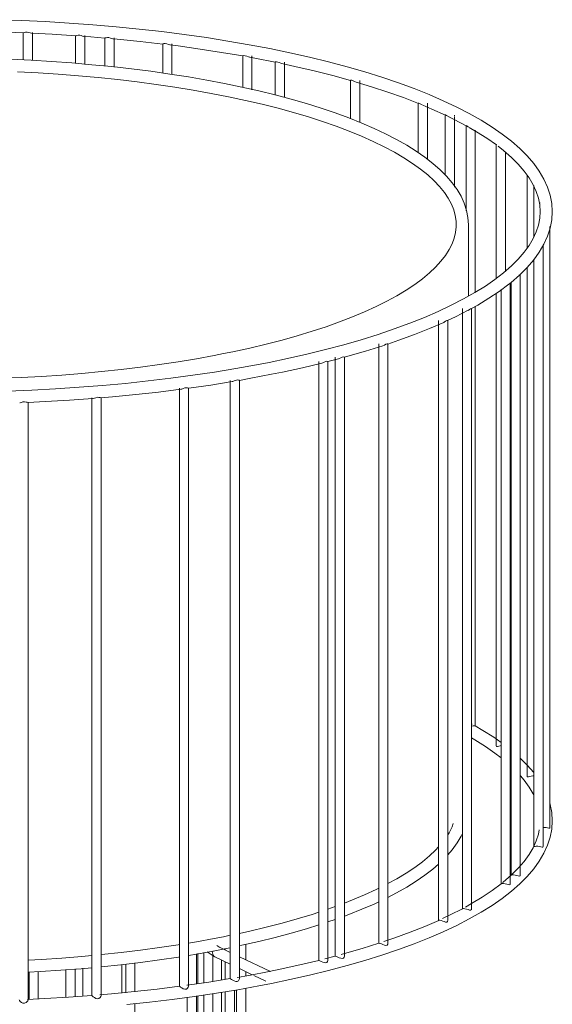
# Model space of a CAD drawing. Header units: millimetres. Extents: x -3269 to -1326, y 696 to 6709.
# Tile 10 of 11: x -2304 to -2129, y 3072 to 3395. Entities that reach past the tile are written whole.
import ezdxf

# ---------------------------------------------------------------- set-up
doc = ezdxf.new("R2010")
doc.units = ezdxf.units.MM
doc.layers.add('E-LITE-EQPM', color=7, linetype='Continuous', lineweight=20)

# ---------------------------------------------------------------- blocks, each defined once
blk = doc.blocks.new('29307 - 29307 LINDA White table lamp-433246-Isometrico 2 PDF')
at = {"layer": 'E-LITE-EQPM', "color": 251, "lineweight": 9, "true_color": 0x636466}
for p, q in [((3824.1, 3390.76), (3824.1, 3381.81)), ((3827.1, 3381.67), (3827.1, 3390.76)), ((3841.29, 3389.77), (3841.29, 3380.64)), ((3843.6, 3389.63), (3843.98, 3389.55)), ((3850.9, 3389), (3843.96, 3389.56)), ((3844.29, 3380.36), (3844.29, 3389.78)), ((3850.88, 3389.01), (3850.88, 3379.75)), ((3853.2, 3388.83), (3853.57, 3388.76)), ((3853.88, 3379.48), (3853.88, 3389.01)), ((3869.84, 3387.03), (3869.84, 3377.45)), ((3872.16, 3386.75), (3872.34, 3386.72)), ((3872.84, 3376.99), (3872.84, 3387.04)), ((3896.07, 3383.13), (3896.07, 3372.75)), ((3899.07, 3372.05), (3899.07, 3383.13)), ((3906.73, 3381.09), (3906.73, 3370.27)), ((3909.73, 3369.47), (3909.73, 3381.09)), ((3931.43, 3375.1), (3931.43, 3362.48)), ((3934.43, 3361.28), (3934.43, 3375.11)), ((3953.66, 3367.6), (3953.66, 3351.36)), ((3956.66, 3349.13), (3956.66, 3367.6)), ((3962.48, 3363.76), (3962.48, 3344.01)), ((3965.48, 3363.44), (3965.48, 3363.76)), ((3965.48, 3340.05), (3965.48, 3363.29)), ((3969.3, 3360.28), (3969.3, 3360.29)), ((3969.3, 3360.28), (3969.3, 3332.36)), ((3972.3, 3305.61), (3972.3, 3358.75)), ((3979.23, 3353.96), (3979.23, 3310.2)), ((3982.23, 3312.51), (3982.23, 3351.51)), ((3989.38, 3344.05), (3989.38, 3320.23)), ((3991.5, 3340.66), (3991.5, 3323.67)), ((3993.65, 3334.91), (3993.65, 3334.8)), ((3970.09, 3304.32), (3970.09, 3327.79)), ((3996.74, 3129.99), (3996.74, 3327.18)), ((3994.48, 3320.89), (3994.55, 3321.04)), ((3994.56, 3123.87), (3994.56, 3321.03)), ((3991.5, 3316.41), (3991.5, 3143.49)), ((3991.56, 3316.48), (3991.56, 3123.87)), ((3989.38, 3313.85), (3989.38, 3146.92)), ((3986.76, 3311.23), (3987.01, 3311.46)), ((3987.07, 3114.47), (3987.07, 3311.52)), ((3987.07, 3311.51), (3987.07, 3311.52)), ((3980.81, 3306.5), (3980.81, 3111.68)), ((3983.81, 3111.68), (3983.81, 3308.67)), ((3984.07, 3308.92), (3984.07, 3114.47)), ((3979.23, 3305.37), (3979.23, 3156.98)), ((3968.1, 3300.32), (3968.1, 3299.87)), ((3968.1, 3299.86), (3968.1, 3103.49)), ((3969.96, 3299.69), (3970.42, 3299.96)), ((3971.1, 3103.49), (3971.1, 3300.32)), ((3972.3, 3163.43), (3972.3, 3301.04)), ((3960.29, 3296.39), (3960.29, 3099.65)), ((3963.29, 3099.65), (3963.29, 3296.39)), ((3940.7, 3288.68), (3940.7, 3092.15)), ((3943.7, 3092.14), (3943.7, 3288.68)), ((3927.46, 3283.81), (3923.97, 3282.9)), ((3926.41, 3284.34), (3926.41, 3087.94)), ((3929.41, 3087.94), (3929.41, 3284.35)), ((3920.99, 3282.91), (3920.99, 3086.55)), ((3923.99, 3086.55), (3923.99, 3282.91)), ((3875.3, 3274.17), (3875.3, 3078.09)), ((3878.3, 3078.08), (3878.3, 3274.18)), ((3891.97, 3276.76), (3891.97, 3080.59)), ((3894.97, 3080.58), (3894.97, 3276.76)), ((3846.62, 3271.04), (3846.62, 3075.05)), ((3849.62, 3075.05), (3849.62, 3271.04)), ((3825.73, 3073.61), (3825.73, 3269.54)), ((3971.27, 3164.02), (3971.08, 3164.12)), ((3971.11, 3163.4), (3971.61, 3163.51)), ((3984.08, 3155.53), (3983.79, 3155.75)), ((3984.08, 3150.22), (3983.79, 3150.47)), ((3991.5, 3143.49), (3991.5, 3143.47)), ((3991.56, 3123.87), (3991.56, 3123.86)), ((3926.41, 3104.25), (3923.99, 3103.39)), ((3926.41, 3099.99), (3923.99, 3099.17)), ((3891.98, 3094.79), (3889.81, 3094.35)), ((3888.62, 3090.8), (3887.56, 3091.5)), ((3891.98, 3089.2), (3888.49, 3090.87)), ((3890.35, 3090.41), (3890.35, 3089.98)), ((3891.98, 3090.72), (3890.6, 3090.43)), ((3897.08, 3086.76), (3897.08, 3091.88)), ((3880.91, 3078.86), (3880.91, 3088.76)), ((3881.37, 3078.92), (3881.37, 3088.82)), ((3883.31, 3089.15), (3883.31, 3079.2)), ((3884.45, 3089.36), (3886.77, 3087.83)), ((3886.31, 3079.64), (3886.31, 3088.15)), ((3886.89, 3087.75), (3891.97, 3085.33)), ((3889.07, 3086.72), (3889.07, 3080.11)), ((3905.18, 3082.9), (3894.97, 3087.77)), ((3926.43, 3087.96), (3922.99, 3087.06)), ((3838.11, 3083.57), (3838.11, 3074.39)), ((3841.11, 3074.62), (3841.11, 3083.8)), ((3843.67, 3084.01), (3843.67, 3074.82)), ((3856.41, 3085.22), (3856.41, 3075.86)), ((3857.73, 3085.37), (3857.73, 3075.97)), ((3860.73, 3076.28), (3860.73, 3085.75)), ((3890.35, 3086.1), (3890.35, 3080.32)), ((3894.97, 3083.9), (3899.2, 3081.88)), ((3826.02, 3082.72), (3826.02, 3073.78)), ((3829.02, 3073.91), (3829.02, 3082.85)), ((3897.08, 3081.49), (3897.08, 3082.9)), ((3899.76, 3081.61), (3903.67, 3079.74)), ((3904.89, 3082.93), (3904.62, 3082.89)), ((3893.35, 2873.56), (3893.35, 3076.78)), ((3894.08, 3076.92), (3894.08, 2881.27)), ((3897.08, 2881.27), (3897.08, 3077.47)), ((3877.91, 3074.56), (3877.91, 2865.34)), ((3880.91, 2865.34), (3880.91, 3074.94)), ((3881.37, 2898.46), (3881.37, 3075)), ((3883.31, 3075.25), (3883.31, 2868.13)), ((3886.31, 2868.13), (3886.31, 3075.64)), ((3889.07, 3076.09), (3889.07, 2891.44)), ((3890.35, 3076.29), (3890.35, 2873.56)), ((3860.73, 2858.66), (3860.73, 3072.44))]:
    blk.add_line(p, q, dxfattribs=at)
for points in [[(3997.59, 3332.07, 0), (3997.42, 3334.78, 0), (3996.89, 3337.46, 0), (3996.03, 3340.12, 0), (3994.84, 3342.75, 0), (3993.32, 3345.33, 0), (3991.48, 3347.86, 0), (3989.35, 3350.34, 0), (3986.9, 3352.78, 0), (3984.17, 3355.17, 0), (3981.14, 3357.51, 0), (3977.83, 3359.81, 0), (3974.24, 3362.05, 0), (3970.37, 3364.24, 0), (3966.23, 3366.37, 0), (3961.83, 3368.45, 0), (3957.17, 3370.46, 0), (3952.27, 3372.42, 0), (3947.11, 3374.31, 0), (3941.73, 3376.13, 0), (3936.11, 3377.88, 0), (3930.28, 3379.56, 0), (3924.24, 3381.17, 0), (3918, 3382.7, 0), (3911.57, 3384.15, 0), (3904.96, 3385.52, 0), (3898.18, 3386.81, 0), (3891.24, 3388.01, 0), (3884.15, 3389.13, 0), (3876.93, 3390.15, 0), (3869.58, 3391.09, 0), (3862.11, 3391.93, 0), (3854.55, 3392.69, 0), (3846.89, 3393.34, 0), (3839.15, 3393.9, 0), (3831.35, 3394.37, 0), (3823.5, 3394.74, 0), (3815.6, 3395.01, 0)], [(3824.17, 3390.71, 0), (3816.32, 3390.99, 0), (3808.45, 3391.17, 0), (3800.56, 3391.26, 0), (3796.9, 3391.26, 0)], [(3824.17, 3390.71, 0), (3824.23, 3390.71, 0), (3824.51, 3390.79, 0), (3824.91, 3390.89, 0), (3825.42, 3390.93, 0), (3825.96, 3390.83, 0), (3826.42, 3390.69, 0)], [(3826.42, 3390.69, 0), (3826.79, 3390.6, 0), (3826.86, 3390.59, 0)], [(3841.32, 3389.75, 0), (3833.59, 3390.24, 0), (3826.86, 3390.59, 0)], [(3841.29, 3389.76, 0), (3841.42, 3389.76, 0), (3841.69, 3389.84, 0), (3842.1, 3389.93, 0), (3842.62, 3389.92, 0), (3843.14, 3389.78, 0), (3843.6, 3389.63, 0)], [(3850.89, 3389, 0), (3851.01, 3389.02, 0), (3851.29, 3389.1, 0), (3851.7, 3389.17, 0), (3852.22, 3389.13, 0), (3852.74, 3388.98, 0), (3853.2, 3388.83, 0)], [(3869.85, 3387.03, 0), (3862.45, 3387.88, 0), (3854.95, 3388.63, 0), (3853.51, 3388.76, 0)], [(3869.85, 3387.03, 0), (3869.97, 3387.07, 0), (3870.25, 3387.15, 0), (3870.67, 3387.18, 0), (3871.19, 3387.08, 0), (3871.7, 3386.9, 0), (3872.16, 3386.75, 0)], [(3896.08, 3383.13, 0), (3889.17, 3384.3, 0), (3882.11, 3385.39, 0), (3874.92, 3386.39, 0), (3872.34, 3386.72, 0)], [(3970.09, 3327.79, 0), (3969.94, 3330.16, 0), (3969.48, 3332.5, 0), (3968.73, 3334.83, 0), (3967.69, 3337.11, 0), (3966.37, 3339.36, 0), (3964.77, 3341.56, 0), (3962.92, 3343.72, 0), (3960.8, 3345.83, 0), (3958.43, 3347.9, 0), (3955.81, 3349.93, 0), (3952.95, 3351.91, 0), (3949.85, 3353.84, 0), (3946.51, 3355.73, 0), (3942.93, 3357.57, 0), (3939.14, 3359.37, 0), (3935.12, 3361.11, 0), (3930.88, 3362.79, 0), (3926.44, 3364.42, 0), (3921.8, 3365.99, 0), (3916.96, 3367.51, 0), (3911.93, 3368.96, 0), (3906.72, 3370.34, 0), (3901.34, 3371.66, 0), (3895.8, 3372.91, 0), (3890.1, 3374.09, 0), (3884.26, 3375.2, 0), (3878.28, 3376.24, 0), (3872.17, 3377.2, 0), (3865.95, 3378.08, 0), (3859.61, 3378.89, 0), (3853.18, 3379.62, 0), (3846.66, 3380.26, 0), (3840.06, 3380.83, 0), (3833.4, 3381.31, 0), (3826.68, 3381.71, 0), (3819.91, 3382.03, 0)], [(3896.08, 3383.13, 0), (3896.08, 3383.13, 0), (3896.2, 3383.19, 0), (3896.48, 3383.25, 0), (3896.91, 3383.21, 0), (3897.42, 3383.04, 0), (3897.92, 3382.84, 0), (3898.39, 3382.71, 0)], [(3906.73, 3381.09, 0), (3900.08, 3382.39, 0), (3898.35, 3382.71, 0)], [(3906.73, 3381.09, 0), (3906.73, 3381.1, 0), (3906.85, 3381.16, 0), (3907.13, 3381.2, 0), (3907.57, 3381.13, 0), (3908.07, 3380.93, 0), (3908.57, 3380.73, 0), (3908.9, 3380.63, 0)], [(3931.46, 3375.08, 0), (3925.58, 3376.69, 0), (3919.49, 3378.23, 0), (3913.2, 3379.7, 0), (3908.9, 3380.63, 0)], [(3822.27, 3377.93, 0), (3828.97, 3377.58, 0), (3835.62, 3377.15, 0), (3842.21, 3376.64, 0), (3848.72, 3376.05, 0), (3855.16, 3375.38, 0), (3861.5, 3374.63, 0), (3867.73, 3373.8, 0), (3873.86, 3372.89, 0), (3879.86, 3371.92, 0), (3885.72, 3370.86, 0), (3891.45, 3369.74, 0), (3897.02, 3368.55, 0), (3902.43, 3367.29, 0), (3907.67, 3365.96, 0), (3912.73, 3364.57, 0), (3917.61, 3363.13, 0), (3922.29, 3361.62, 0), (3926.76, 3360.06, 0), (3931.02, 3358.45, 0), (3935.07, 3356.78, 0), (3938.89, 3355.08, 0), (3942.48, 3353.33, 0), (3945.83, 3351.54, 0), (3948.94, 3349.72, 0), (3951.79, 3347.87, 0), (3954.4, 3345.99, 0), (3956.74, 3344.1, 0), (3958.82, 3342.19, 0), (3960.64, 3340.27, 0), (3962.19, 3338.36, 0), (3963.47, 3336.45, 0), (3964.49, 3334.55, 0), (3965.26, 3332.67, 0), (3965.77, 3330.8, 0), (3966.05, 3328.95, 0), (3966.08, 3327.1, 0), (3965.87, 3325.25, 0), (3965.41, 3323.38, 0), (3964.71, 3321.51, 0), (3963.75, 3319.61, 0), (3962.53, 3317.71, 0), (3961.05, 3315.79, 0), (3959.3, 3313.88, 0), (3957.29, 3311.96, 0), (3955.01, 3310.07, 0), (3952.47, 3308.19, 0), (3949.68, 3306.33, 0), (3946.64, 3304.5, 0), (3943.35, 3302.7, 0), (3939.82, 3300.94, 0), (3936.05, 3299.22, 0), (3932.06, 3297.55, 0), (3927.85, 3295.92, 0), (3923.43, 3294.35, 0), (3918.8, 3292.83, 0), (3913.98, 3291.37, 0), (3908.96, 3289.96, 0), (3903.77, 3288.62, 0), (3898.4, 3287.35, 0), (3892.87, 3286.14, 0), (3889.81, 3285.51, 0)], [(3931.43, 3375.1, 0), (3931.44, 3375.11, 0), (3931.55, 3375.17, 0), (3931.84, 3375.16, 0), (3932.28, 3374.99, 0), (3932.76, 3374.75, 0), (3933.27, 3374.56, 0), (3933.29, 3374.55, 0)], [(3953.7, 3367.56, 0), (3948.79, 3369.45, 0), (3943.64, 3371.28, 0), (3938.25, 3373.04, 0), (3933.29, 3374.55, 0)], [(3816.69, 3277.43, 0), (3823.42, 3277.71, 0), (3830.11, 3278.07, 0), (3836.75, 3278.51, 0), (3843.33, 3279.04, 0), (3849.83, 3279.64, 0), (3856.25, 3280.33, 0), (3862.58, 3281.09, 0), (3868.8, 3281.93, 0), (3874.9, 3282.85, 0), (3880.88, 3283.84, 0), (3886.72, 3284.91, 0), (3889.81, 3285.51, 0)], [(3953.66, 3367.6, 0), (3953.66, 3367.61, 0), (3953.77, 3367.64, 0), (3954.07, 3367.54, 0), (3954.49, 3367.3, 0), (3954.97, 3367.05, 0)], [(3962.53, 3363.72, 0), (3958.13, 3365.71, 0), (3955.1, 3366.99, 0)], [(3962.48, 3363.76, 0), (3962.49, 3363.77, 0), (3962.6, 3363.78, 0), (3962.89, 3363.64, 0), (3963.31, 3363.37, 0), (3963.78, 3363.12, 0)], [(3969.34, 3360.24, 0), (3965.4, 3362.32, 0), (3963.7, 3363.16, 0)], [(3969.41, 3360.27, 0), (3969.71, 3360.1, 0), (3970.11, 3359.82, 0)], [(3979.24, 3353.94, 0), (3976.14, 3356.13, 0), (3972.75, 3358.28, 0), (3970.3, 3359.71, 0)], [(3979.23, 3353.96, 0), (3979.23, 3353.96, 0), (3979.34, 3353.9, 0)], [(3993.59, 3332.07, 0), (3993.45, 3334.26, 0), (3993.02, 3336.46, 0), (3992.3, 3338.67, 0), (3991.29, 3340.89, 0), (3989.97, 3343.13, 0), (3988.35, 3345.38, 0), (3986.42, 3347.62, 0), (3984.18, 3349.86, 0), (3981.63, 3352.08, 0), (3979.8, 3353.53, 0)], [(3989.38, 3344.05, 0), (3989.38, 3344.04, 0), (3989.49, 3343.88, 0)], [(3819.1, 3273.24, 0), (3826.93, 3273.56, 0), (3834.71, 3273.97, 0), (3842.43, 3274.48, 0), (3850.08, 3275.08, 0), (3857.65, 3275.77, 0), (3865.11, 3276.56, 0), (3872.47, 3277.44, 0), (3879.71, 3278.41, 0), (3886.81, 3279.47, 0), (3893.77, 3280.61, 0), (3900.58, 3281.84, 0), (3904.75, 3282.66, 0)], [(3993.59, 3332.07, 0), (3993.45, 3329.88, 0), (3993.02, 3327.68, 0), (3992.3, 3325.47, 0), (3991.29, 3323.25, 0), (3989.97, 3321.01, 0), (3988.35, 3318.77, 0), (3986.42, 3316.52, 0), (3984.18, 3314.29, 0), (3981.63, 3312.06, 0), (3978.78, 3309.86, 0), (3975.64, 3307.68, 0), (3972.2, 3305.53, 0), (3968.47, 3303.43, 0), (3964.46, 3301.36, 0), (3960.19, 3299.34, 0), (3955.64, 3297.38, 0), (3950.84, 3295.46, 0), (3945.78, 3293.61, 0), (3940.49, 3291.82, 0), (3934.97, 3290.09, 0), (3929.22, 3288.43, 0), (3923.25, 3286.85, 0), (3917.09, 3285.33, 0), (3910.73, 3283.9, 0), (3904.75, 3282.66, 0)], [(3997.59, 3332.07, 0), (3997.42, 3329.37, 0), (3996.89, 3326.68, 0), (3996.03, 3324.02, 0), (3994.84, 3321.4, 0), (3993.32, 3318.82, 0), (3991.48, 3316.28, 0), (3989.35, 3313.8, 0), (3987.07, 3311.51, 0)], [(3986.8, 3311.26, 0), (3984.05, 3308.87, 0), (3983.8, 3308.67, 0)], [(3983.3, 3308.27, 0), (3980.19, 3305.94, 0), (3976.79, 3303.66, 0), (3973.12, 3301.44, 0), (3971.06, 3300.28, 0)], [(3983.12, 3308.14, 0), (3983.5, 3308.43, 0), (3983.74, 3308.64, 0), (3983.81, 3308.67, 0), (3983.8, 3308.67, 0)], [(3970.04, 3299.73, 0), (3965.88, 3297.6, 0), (3963.25, 3296.35, 0)], [(3970.42, 3299.96, 0), (3970.8, 3300.21, 0), (3971.04, 3300.33, 0), (3971.1, 3300.31, 0)], [(3962.61, 3296.11, 0), (3963, 3296.34, 0), (3963.24, 3296.42, 0), (3963.29, 3296.38, 0)], [(3961.99, 3295.77, 0), (3957.34, 3293.75, 0), (3952.44, 3291.79, 0), (3947.3, 3289.9, 0), (3943.66, 3288.65, 0)], [(3961.99, 3295.77, 0), (3962.15, 3295.84, 0), (3962.61, 3296.11, 0)], [(3941.97, 3288.09, 0), (3936.37, 3286.34, 0), (3930.55, 3284.65, 0), (3929.39, 3284.33, 0)], [(3941.97, 3288.09, 0), (3942.04, 3288.12, 0), (3942.54, 3288.34, 0), (3943.01, 3288.58, 0)], [(3943.01, 3288.58, 0), (3943.4, 3288.73, 0), (3943.64, 3288.73, 0), (3943.69, 3288.67, 0)], [(3927.46, 3283.81, 0), (3927.74, 3283.9, 0), (3928.24, 3284.12, 0), (3928.72, 3284.34, 0)], [(3928.72, 3284.34, 0), (3929.12, 3284.43, 0), (3929.35, 3284.4, 0), (3929.41, 3284.34, 0)], [(3921.97, 3282.4, 0), (3915.66, 3280.9, 0), (3909.16, 3279.48, 0), (3905.54, 3278.73, 0)], [(3921.97, 3282.4, 0), (3922.32, 3282.51, 0), (3922.82, 3282.73, 0), (3923.3, 3282.93, 0)], [(3923.3, 3282.93, 0), (3923.7, 3283.01, 0), (3923.93, 3282.97, 0), (3923.99, 3282.91, 0)], [(3892.64, 3276.36, 0), (3892.8, 3276.4, 0), (3893.28, 3276.56, 0), (3893.79, 3276.76, 0), (3894.28, 3276.88, 0)], [(3894.28, 3276.88, 0), (3894.67, 3276.87, 0), (3894.9, 3276.8, 0), (3894.97, 3276.76, 0)], [(3905.54, 3278.73, 0), (3898.77, 3277.44, 0), (3894.97, 3276.76, 0)], [(3875.83, 3273.84, 0), (3868.46, 3272.92, 0), (3860.98, 3272.09, 0), (3853.4, 3271.35, 0), (3849.6, 3271.02, 0)], [(3875.83, 3273.84, 0), (3876.12, 3273.91, 0), (3876.6, 3274.07, 0), (3877.11, 3274.25, 0), (3877.61, 3274.32, 0)], [(3877.61, 3274.32, 0), (3877.99, 3274.27, 0), (3878.23, 3274.2, 0), (3878.3, 3274.18, 0)], [(3892.64, 3276.36, 0), (3885.58, 3275.23, 0), (3878.38, 3274.19, 0), (3878.3, 3274.17, 0)], [(3846.97, 3270.81, 0), (3839.23, 3270.24, 0), (3831.43, 3269.78, 0), (3825.66, 3269.5, 0)], [(3846.97, 3270.81, 0), (3847.03, 3270.81, 0), (3847.43, 3270.91, 0), (3847.91, 3271.07, 0), (3848.44, 3271.19, 0), (3848.94, 3271.18, 0)], [(3848.94, 3271.18, 0), (3849.31, 3271.09, 0), (3849.55, 3271.03, 0), (3849.62, 3271.04, 0)], [(3822.96, 3269.38, 0), (3823.13, 3269.41, 0), (3823.53, 3269.52, 0), (3824.02, 3269.66, 0), (3824.56, 3269.72, 0), (3825.04, 3269.65, 0)], [(3825.04, 3269.65, 0), (3825.41, 3269.55, 0), (3825.65, 3269.5, 0), (3825.66, 3269.5, 0)], [(3971.61, 3163.51, 0), (3972, 3163.53, 0), (3972.23, 3163.49, 0)], [(3980.81, 3158.01, 0), (3978.37, 3159.73, 0), (3974.82, 3161.98, 0), (3972.26, 3163.47, 0)], [(3980.81, 3153, 0), (3978.78, 3154.57, 0), (3975.64, 3156.74, 0), (3972.2, 3158.89, 0), (3971.08, 3159.52, 0)], [(3979.23, 3156.98, 0), (3979.23, 3156.95, 0), (3979.34, 3156.69, 0), (3979.63, 3156.65, 0), (3980.03, 3156.76, 0), (3980.51, 3156.91, 0), (3980.81, 3156.99, 0)], [(3991.56, 3148.04, 0), (3991.48, 3148.14, 0), (3989.35, 3150.62, 0), (3987.06, 3152.91, 0)], [(3991.56, 3140.59, 0), (3991.29, 3141.17, 0), (3989.97, 3143.41, 0), (3988.35, 3145.66, 0), (3987.12, 3147.08, 0)], [(3989.38, 3146.92, 0), (3989.38, 3146.9, 0), (3989.49, 3146.73, 0), (3989.77, 3146.76, 0), (3990.17, 3146.87, 0), (3990.65, 3147, 0), (3991.19, 3147.07, 0), (3991.51, 3147.08, 0)], [(3997.59, 3132.35, 0), (3997.42, 3135.06, 0), (3996.89, 3137.74, 0), (3996.74, 3138.21, 0)], [(3858.04, 3072.07, 0), (3865.56, 3072.87, 0), (3872.98, 3073.75, 0), (3880.27, 3074.73, 0), (3887.43, 3075.8, 0), (3894.45, 3076.95, 0), (3901.32, 3078.19, 0), (3905.54, 3079.01, 0)], [(3997.59, 3132.35, 0), (3997.42, 3129.65, 0), (3996.89, 3126.96, 0), (3996.03, 3124.3, 0), (3994.84, 3121.68, 0), (3993.32, 3119.1, 0), (3991.48, 3116.56, 0), (3989.35, 3114.08, 0), (3986.9, 3111.64, 0), (3984.17, 3109.25, 0), (3981.14, 3106.91, 0), (3977.83, 3104.62, 0), (3974.24, 3102.37, 0), (3970.37, 3100.19, 0), (3966.23, 3098.05, 0), (3961.83, 3095.98, 0), (3957.17, 3093.96, 0), (3952.27, 3092.01, 0), (3947.11, 3090.12, 0), (3941.73, 3088.29, 0), (3936.11, 3086.54, 0), (3930.28, 3084.86, 0), (3924.24, 3083.25, 0), (3918, 3081.72, 0), (3911.57, 3080.27, 0), (3905.54, 3079.01, 0)], [(3965.12, 3131.45, 0), (3964.71, 3130.35, 0), (3963.75, 3128.45, 0), (3963.29, 3127.73, 0)], [(3993.3, 3129.39, 0), (3993.02, 3127.96, 0), (3992.3, 3125.75, 0), (3991.29, 3123.53, 0), (3989.97, 3121.29, 0), (3988.35, 3119.05, 0), (3986.42, 3116.8, 0), (3984.33, 3114.71, 0)], [(3994.55, 3130.13, 0), (3995.04, 3130.17, 0), (3995.58, 3130.13, 0), (3996.06, 3130.04, 0)], [(3996.06, 3130.04, 0), (3996.43, 3129.94, 0), (3996.67, 3129.89, 0), (3996.74, 3130.01, 0)], [(3968.11, 3128.23, 0), (3967.69, 3127.31, 0), (3966.37, 3125.07, 0), (3964.77, 3122.86, 0), (3963.29, 3121.14, 0)], [(3960.3, 3123.8, 0), (3959.3, 3122.72, 0), (3957.29, 3120.8, 0), (3955.01, 3118.91, 0), (3952.47, 3117.02, 0), (3949.68, 3115.17, 0), (3946.64, 3113.34, 0), (3943.69, 3111.73, 0)], [(3991.56, 3123.86, 0), (3991.67, 3123.88, 0), (3991.94, 3123.96, 0), (3992.34, 3124.03, 0), (3992.86, 3124.03, 0), (3993.4, 3123.96, 0), (3993.87, 3123.84, 0)], [(3993.87, 3123.84, 0), (3994.24, 3123.74, 0), (3994.48, 3123.72, 0), (3994.55, 3123.9, 0)], [(3960.3, 3118.15, 0), (3958.43, 3116.52, 0), (3955.81, 3114.5, 0), (3952.95, 3112.52, 0), (3949.85, 3110.58, 0), (3946.51, 3108.69, 0), (3943.69, 3107.24, 0)], [(3984.08, 3114.47, 0), (3981.52, 3112.25, 0), (3981.29, 3112.06, 0)], [(3984.08, 3114.47, 0), (3984.08, 3114.47, 0), (3984.19, 3114.52, 0), (3984.46, 3114.59, 0), (3984.88, 3114.61, 0), (3985.4, 3114.55, 0), (3985.93, 3114.43, 0), (3986.39, 3114.29, 0)], [(3986.39, 3114.29, 0), (3986.76, 3114.19, 0), (3987.01, 3114.26, 0), (3987.07, 3114.52, 0)], [(3940.71, 3110.23, 0), (3939.82, 3109.78, 0), (3936.05, 3108.06, 0), (3932.06, 3106.39, 0), (3929.41, 3105.36, 0)], [(3980.82, 3111.68, 0), (3977.88, 3109.49, 0), (3974.64, 3107.32, 0), (3971.12, 3105.18, 0), (3969.14, 3104.07, 0)], [(3980.81, 3111.68, 0), (3980.92, 3111.74, 0), (3981.2, 3111.8, 0), (3981.62, 3111.8, 0), (3982.14, 3111.72, 0), (3982.66, 3111.58, 0), (3983.12, 3111.44, 0)], [(3983.12, 3111.44, 0), (3983.5, 3111.35, 0), (3983.74, 3111.44, 0), (3983.81, 3111.73, 0)], [(3940.71, 3105.8, 0), (3939.14, 3105.06, 0), (3935.12, 3103.32, 0), (3930.88, 3101.63, 0), (3929.41, 3101.09, 0)], [(3968.14, 3103.53, 0), (3964.11, 3101.47, 0), (3961.57, 3100.26, 0)], [(3968.11, 3103.5, 0), (3968.22, 3103.56, 0), (3968.5, 3103.58, 0), (3968.93, 3103.53, 0), (3969.45, 3103.4, 0), (3969.96, 3103.22, 0), (3970.42, 3103.07, 0)], [(3970.42, 3103.07, 0), (3970.8, 3103.04, 0), (3971.04, 3103.22, 0), (3971.1, 3103.55, 0)], [(3920.99, 3102.39, 0), (3918.8, 3101.67, 0), (3913.98, 3100.21, 0), (3908.96, 3098.8, 0), (3903.77, 3097.46, 0), (3898.4, 3096.19, 0), (3894.97, 3095.44, 0)], [(3960.34, 3099.69, 0), (3955.8, 3097.72, 0), (3951.01, 3095.81, 0), (3945.96, 3093.95, 0), (3942.4, 3092.73, 0)], [(3960.3, 3099.66, 0), (3960.41, 3099.71, 0), (3960.69, 3099.72, 0), (3961.13, 3099.63, 0), (3961.64, 3099.47, 0), (3962.15, 3099.29, 0), (3962.61, 3099.14, 0)], [(3962.61, 3099.14, 0), (3963, 3099.14, 0), (3963.24, 3099.36, 0), (3963.29, 3099.71, 0)], [(3920.99, 3098.18, 0), (3916.96, 3096.92, 0), (3911.93, 3095.47, 0), (3906.72, 3094.08, 0), (3901.34, 3092.76, 0), (3895.8, 3091.51, 0), (3894.97, 3091.34, 0)], [(3878.3, 3092.25, 0), (3880.88, 3092.68, 0), (3886.72, 3093.75, 0), (3889.81, 3094.35, 0)], [(3849.62, 3088.46, 0), (3849.83, 3088.48, 0), (3856.25, 3089.17, 0), (3862.58, 3089.93, 0), (3868.8, 3090.77, 0), (3874.9, 3091.69, 0), (3875.3, 3091.76, 0)], [(3878.3, 3088.2, 0), (3881.05, 3088.65, 0), (3886.97, 3089.72, 0), (3890.6, 3090.43, 0)], [(3886.91, 3087.74, 0), (3886.62, 3087.94, 0), (3886.39, 3088.24, 0), (3886.26, 3088.6, 0), (3886.22, 3089.02, 0), (3886.29, 3089.45, 0), (3886.37, 3089.7, 0)], [(3940.73, 3092.17, 0), (3935.21, 3090.45, 0), (3929.47, 3088.78, 0), (3928.34, 3088.47, 0)], [(3940.7, 3092.15, 0), (3940.81, 3092.18, 0), (3941.1, 3092.13, 0), (3941.54, 3091.99, 0), (3942.04, 3091.78, 0), (3942.54, 3091.58, 0), (3943.01, 3091.47, 0)], [(3943.01, 3091.47, 0), (3943.4, 3091.55, 0), (3943.64, 3091.84, 0), (3943.69, 3092.2, 0)], [(3825.73, 3086.67, 0), (3830.11, 3086.91, 0), (3836.75, 3087.35, 0), (3843.33, 3087.88, 0), (3846.62, 3088.18, 0)], [(3849.67, 3084.45, 0), (3856.15, 3085.13, 0), (3862.54, 3085.9, 0), (3868.83, 3086.74, 0), (3875, 3087.66, 0), (3875.3, 3087.71, 0)], [(3921.01, 3086.56, 0), (3914.77, 3085.08, 0), (3908.34, 3083.67, 0), (3904.75, 3082.94, 0)], [(3920.99, 3086.55, 0), (3921.1, 3086.55, 0), (3921.4, 3086.45, 0), (3921.83, 3086.26, 0), (3922.32, 3086.03, 0), (3922.82, 3085.83, 0), (3923.3, 3085.75, 0)], [(3923.3, 3085.75, 0), (3923.7, 3085.9, 0), (3923.93, 3086.23, 0), (3923.99, 3086.59, 0)], [(3926.41, 3087.94, 0), (3926.52, 3087.95, 0), (3926.82, 3087.86, 0), (3927.25, 3087.68, 0), (3927.74, 3087.46, 0), (3928.24, 3087.26, 0), (3928.72, 3087.17, 0)], [(3928.72, 3087.17, 0), (3929.12, 3087.3, 0), (3929.35, 3087.62, 0), (3929.41, 3087.98, 0)], [(3825.73, 3082.67, 0), (3829.78, 3082.88, 0), (3836.47, 3083.32, 0), (3843.11, 3083.84, 0), (3846.62, 3084.17, 0)], [(3891.97, 3080.59, 0), (3884.97, 3079.46, 0), (3877.83, 3078.43, 0), (3877.76, 3078.42, 0)], [(3891.97, 3080.59, 0), (3891.97, 3080.59, 0), (3892.08, 3080.53, 0), (3892.38, 3080.36, 0), (3892.8, 3080.12, 0), (3893.28, 3079.87, 0), (3893.79, 3079.68, 0), (3894.28, 3079.69, 0)], [(3894.28, 3079.69, 0), (3894.67, 3079.92, 0), (3894.9, 3080.27, 0), (3894.97, 3080.61, 0)], [(3904.75, 3082.94, 0), (3898.05, 3081.65, 0), (3894.29, 3080.98, 0)], [(3875.3, 3078.09, 0), (3867.99, 3077.17, 0), (3860.56, 3076.35, 0), (3853.03, 3075.62, 0), (3849.27, 3075.29, 0)], [(3875.3, 3078.09, 0), (3875.3, 3078.08, 0), (3875.41, 3077.99, 0), (3875.71, 3077.79, 0), (3876.12, 3077.53, 0), (3876.6, 3077.27, 0), (3877.11, 3077.11, 0), (3877.61, 3077.16, 0)], [(3877.61, 3077.16, 0), (3877.99, 3077.43, 0), (3878.23, 3077.77, 0), (3878.3, 3078.11, 0)], [(3822.73, 3073.61, 0), (3822.73, 3073.6, 0), (3822.85, 3073.4, 0), (3823.13, 3073.11, 0), (3823.53, 3072.81, 0), (3824.02, 3072.57, 0), (3824.56, 3072.53, 0), (3825.04, 3072.72, 0)], [(3825.04, 3072.72, 0), (3825.41, 3073.04, 0), (3825.65, 3073.36, 0), (3825.73, 3073.63, 0)], [(3846.65, 3075.07, 0), (3838.97, 3074.52, 0), (3831.22, 3074.05, 0), (3825.49, 3073.77, 0)], [(3846.62, 3075.05, 0), (3846.62, 3075.05, 0), (3846.74, 3074.9, 0), (3847.03, 3074.65, 0), (3847.43, 3074.36, 0), (3847.91, 3074.1, 0), (3848.44, 3073.99, 0), (3848.94, 3074.13, 0)], [(3848.94, 3074.13, 0), (3849.31, 3074.43, 0), (3849.55, 3074.77, 0), (3849.62, 3075.07, 0)]]:
    blk.add_polyline3d(points, dxfattribs=at)

msp = doc.modelspace()

# ---------------------------------------------------------------- block references
at = {"layer": 'E-LITE-EQPM', "lineweight": 9}
msp.add_blockref('29307 - 29307 LINDA White table lamp-433246-Isometrico 2 PDF', (-6126.95, 0), dxfattribs=at)

doc.saveas('drawing.dxf')
